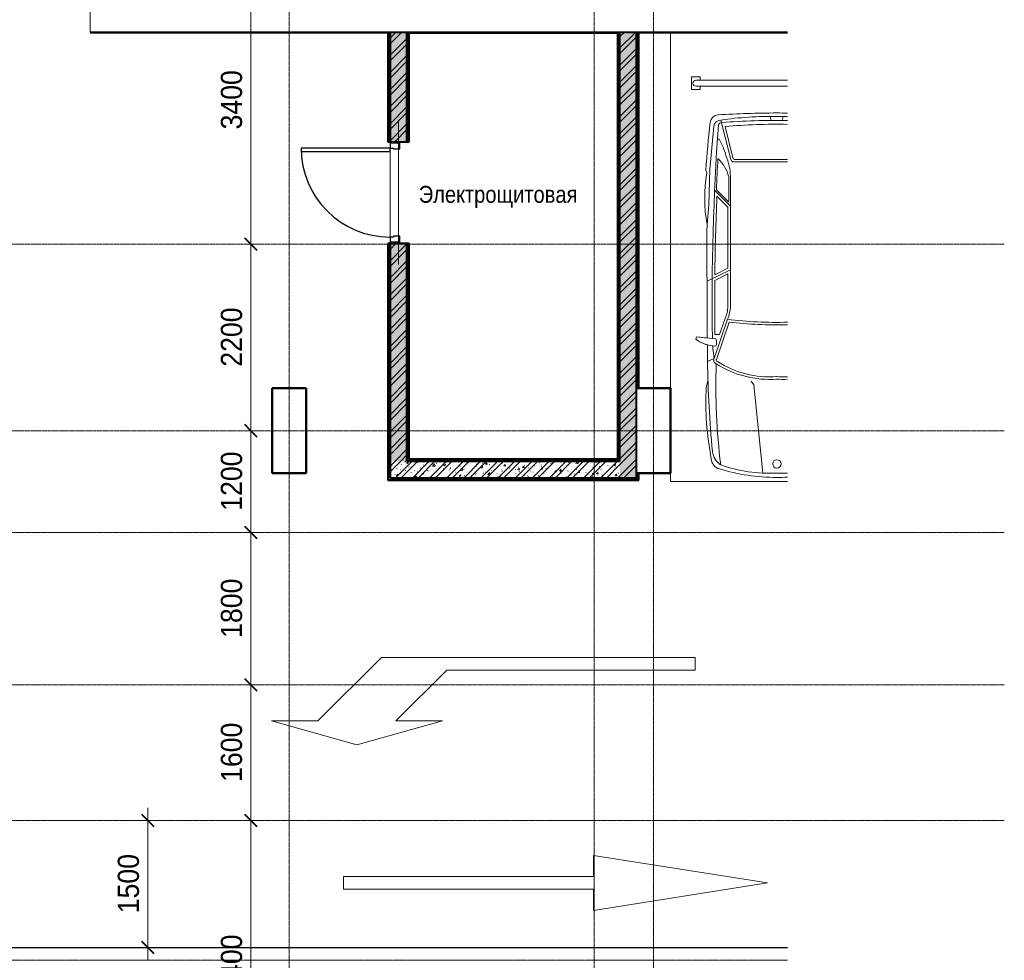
# Model space of a CAD drawing. Header units: millimetres. Extents: x 5617 to 106392, y -10603 to 59260.
# Tile 43 of 44: x 93896 to 105517, y 34850 to 45950. Entities that reach past the tile are written whole.
import ezdxf

# ---------------------------------------------------------------- set-up
doc = ezdxf.new("R2010")
doc.units = ezdxf.units.MM
for name, pattern in [('ADSK_Линия сетки', [25, 20, -2.5, 0, -2.5]), ('Линия сетки', [25, 20, -2.5, 0, -2.5]), ('Осевая', [14, 10, -2, 0, -2])]:
    doc.linetypes.add(name, pattern=pattern)
for name, color, linetype, lineweight in [('Двери', 7, 'Continuous', 18), ('Кабельные лотки', 7, 'Continuous', 18), ('Каркас несущий', 7, 'Continuous', 18), ('Каркас_Импост', 7, 'Continuous', 30), ('Марки помещений', 7, 'Continuous', 20), ('Монтажный зазор', 7, 'Continuous', 30), ('Осевая линия', 7, 'Осевая', 18), ('Оси', 7, 'Continuous', 9), ('Панель', 7, 'Continuous', 30), ('Парковка', 7, 'Continuous', 18), ('Перекрытия', 7, 'Continuous', 18), ('Размеры', 7, 'Continuous', 9), ('Размеры-100', 7, 'Continuous', 9), ('Стены разрез', 7, 'Continuous', 40), ('Стены штриховка', 7, 'Continuous', 40), ('Элементы узлов', 7, 'Continuous', 18)]:
    doc.layers.add(name, color=color, linetype=linetype, lineweight=lineweight)
doc.styles.add('Arial', font='arial.ttf', dxfattribs={"width": 0.9, "height": 250})
doc.styles.add('Arial_3', font='arial.ttf', dxfattribs={"width": 0.85, "height": 200})
doc.dimstyles.new('Основной_2_5_мм', dxfattribs={"dimscale": 304.8, "dimtxt": 255.06485, "dimasz": 0.463911, "dimexe": 0.492126, "dimexo": 0.492126, "dimgap": 0.098425, "dimtad": 1, "dimdec": 0, "dimdsep": 46, "dimtxsty": 'Arial', "dimblk1": 'OBLIQUE', "dimblk2": 'OBLIQUE', "dimsah": 1, "dimcen": 0.09, "dimdle": 0.492126, "dimazin": 2, "dimtfac": 1, "dimtdec": 4, "dimtix": 1, "dimtmove": 0, "dimatfit": 3, "dimfxl": 1, "dimtvp": 1, "dimtolj": 1, "dimtzin": 0, "dimlwd": 20, "dimlwe": 20, "dimarcsym": 2})
pattern_1 = [(50, (0, 0), (218.62117, -19.1268), [22.86, -251.46]), (355, (0, 0), (-42.2919, 229.2684), [18.288, -201.168]), (100.451, (18.22, -1.6), (176.33107, 210.13963), [19.428, -213.708]), (46.184, (0, 60.96), (325.29495, -50.45164), [34.29, -377.19]), (96.636, (27.1, 56.76), (284.883, 296.9127), [29.142, -320.562]), (351.184, (0, 60.96), (284.8858, 296.9107), [27.432, -301.752]), (21, (30.48, 45.72), (181.93753, -122.71832), [22.86, -251.46]), (326, (30.48, 45.72), (74.16223, 221.0262), [18.288, -201.168]), (71.451, (45.64, 35.5), (256.10035, 98.30526), [19.428, -213.708]), (37.5, (0, 0), (3.70639, 101.465895), [3.353, -195.377, 3.353, -200.863, -201.93]), (37.5, (0, 0), (3.70639, 101.465895), [-402.946, 3.353, -198.577]), (7.5, (0, 0), (80.18358, 120.21653), [3.353, -113.081, 3.353, -190.805, -76.962]), (7.5, (0, 0), (80.18358, 120.21653), [-310.591, 3.353, -73.609]), (327.5, (-67.97, 0), (162.708646, -6.87497), [3.353, -72.847, 3.353, -234.391, -315.468]), (327.5, (-67.97, 0), (162.708646, -6.87497), [-313.944, 3.353, -312.115]), (317.5, (-98.45, 0), (177.75468, 30.51183), [3.353, -95.707, 3.353, -154.534, -224.028]), (317.5, (-98.45, 0), (177.75468, 30.51183), [-256.946, 3.353, -220.675])]
pattern_2 = [(45, (0, 0), (-101.02788, 101.02788), []), (45, (67.35, 0), (-101.02788, 101.02788), [])]
pattern_3 = [(0, (0, 0), (406.4, 101.6), [33.528, -271.272, 33.528, -271.272, -1625.6]), (0, (0, 0), (406.4, 101.6), [-609.6, 33.528, -576.072, 33.528, -271.272, -711.2]), (0, (0, 0), (406.4, 101.6), [-1524, 33.528, -169.672, 33.528, -474.472]), (120, (152.4, 50.8), (-291.18818, 301.15272), [33.528, -271.272, 33.528, -271.272, -1625.6]), (120, (152.4, 50.8), (-291.18818, 301.15272), [-609.6, 33.528, -576.072, 33.528, -271.272, -711.2]), (120, (152.4, 50.8), (-291.18818, 301.15272), [-1524, 33.528, -169.672, 33.528, -474.472]), (240, (203.2, 254), (-115.21182, -402.75272), [33.528, -271.272, 33.528, -271.272, -1625.6]), (240, (203.2, 254), (-115.21182, -402.75272), [-609.6, 33.528, -576.072, 33.528, -271.272, -711.2]), (240, (203.2, 254), (-115.21182, -402.75272), [-1524, 33.528, -169.672, 33.528, -474.472])]

# ---------------------------------------------------------------- blocks, each defined once
blk = doc.blocks.new('101_Дверь_Однопольная - _ПЧ_Мет_1000х2000_ВРУ_ГРЩ_EIS60_Л-4436475-МКСС_LB02_-11_400__Кабельные конструкции_Лотки_3')
at = {"layer": 'Каркас_Импост', "color": 254, "true_color": 0xcccccc}
for p, q in [((-525, 100), (-585, 100)), ((-585, 100), (-585, -15)), ((-525, 60), (-525, 100)), ((-515, 60), (-525, 60)), ((-515, -15), (-515, 60)), ((525, 60), (515, 60)), ((515, 60), (515, -15)), ((585, 100), (525, 100)), ((525, 100), (525, 60)), ((585, -15), (585, 100)), ((-585, -15), (-515, -15)), ((515, -15), (585, -15))]:
    blk.add_line(p, q, dxfattribs=at)
at = {"layer": 'Монтажный зазор', "color": 254, "true_color": 0xcccccc}
for p, q in [((-585, 100), (-600, 100)), ((-600, 100), (-600, -15)), ((-585, -15), (-585, 100)), ((600, 100), (585, 100)), ((585, 100), (585, -15)), ((600, -15), (600, 100)), ((-600, -15), (-585, -15)), ((585, -15), (600, -15))]:
    blk.add_line(p, q, dxfattribs=at)
at = {"layer": 'Панель', "color": 254, "true_color": 0xcccccc}
for p, q in [((525, 1150), (485, 1150)), ((485, 1150), (485, 100)), ((525, 100), (525, 1150)), ((485, 100), (525, 100))]:
    blk.add_line(p, q, dxfattribs=at)
blk.add_arc((525, 100), 1050, 90, 180, dxfattribs=at)
blk = doc.blocks.new('ПР - _ПЧ_1200_200_Оп250-250_Шаг300_Арм16_Арм10-3232359-МКСС_LB02_-11_400__Кабельные конструкции_Лотки_3')
at = {"layer": 'Каркас несущий', "color": 254, "true_color": 0xffcccc}
for p, q in [((-850, 0), (850, 0)), ((-850, 0), (-600, 0)), ((-515, 0), (515, 0)), ((600, 0), (850, 0))]:
    blk.add_line(p, q, dxfattribs=at)
blk = doc.blocks.new('199_Парковочные места 3 класса и МГН - Средний класс-5604842-МКСС_LB02_-11_400__Кабельные конструкции_Лотки_3')
at = {"layer": 'Парковка', "color": 254, "true_color": 0xcccccc}
for p, q in [((1382, 5300), (0, 5300)), ((0, 5300), (0, 0)), ((250, 4775), (350, 4775)), ((250, 4625), (250, 4775)), ((350, 4735), (350, 4775)), ((300, 4735), (1382, 4735)), ((300, 4665), (1382, 4665)), ((350, 4625), (350, 4665)), ((250, 4625), (350, 4625)), ((0, 0), (1382, 0))]:
    blk.add_line(p, q, dxfattribs=at)
blk.add_arc((300, 4700), 35, 90, 270, dxfattribs=at)
at = {"layer": 'Элементы узлов', "color": 254, "true_color": 0xcccccc}
for p, q in [((1188, 4261), (1177, 4307)), ((1320, 4261), (1331, 4307)), ((512, 4192), (463, 3682)), ((708, 3817), (596, 4265)), ((738, 3820), (646, 4189)), ((574, 4042), (555, 4042)), ((1254, 3801), (754, 3801)), ((1254, 3771), (754, 3771)), ((1254, 3801), (1382, 3801)), ((1254, 3771), (1382, 3771)), ((419, 3676), (428, 3642)), ((428, 3642), (419, 3676)), ((463, 3682), (453, 3260)), ((688, 3297), (688, 3598)), ((708, 2069), (708, 3598)), ((708, 3249), (522, 3435)), ((688, 3297), (542, 3443)), ((453, 3260), (432, 3033)), ((678, 3237), (549, 3366)), ((678, 2516), (678, 3237)), ((708, 2497), (432, 2363)), ((678, 2449), (523, 2374)), ((678, 2516), (524, 2441)), ((678, 2069), (678, 2449)), ((515, 1453), (673, 1914)), ((543, 1440), (693, 1881)), ((580, 1736), (645, 1925)), ((298, 1678), (308, 1707)), ((298, 1678), (308, 1707)), ((308, 1707), (536, 1683)), ((308, 1707), (435, 1693)), ((580, 1736), (525, 1736)), ((436, 1612), (438, 1418)), ((438, 1418), (436, 1612)), ((515, 1453), (497, 1605)), ((515, 1453), (438, 1418)), ((422, 1114), (442, 1185)), ((422, 1114), (442, 1185)), ((953, 1186), (984, 1142)), ((984, 1142), (1090, 99))]:
    blk.add_line(p, q, dxfattribs=at)
blk.add_circle((1256, 208), 49.6, dxfattribs=at)
for centre, radius, start, end in [((571, 4224), 103, 93.6407, 173.1165), ((571, 4224), 103, 93.6407, 173.1165), ((1250, -6442), 10791, 89.9787, 93.6407), ((1250, -6442), 10791, 89.9787, 93.6407), ((1185, 180), 4128, 89.0501, 98.2092), ((1258, -6442), 10791, 89.3421, 90.0213), ((1258, -6442), 10791, 89.3421, 90.0213), ((1322, 180), 4128, 89.1744, 90.9499), ((9206, 3182), 8801, 173.1165, 176.7833), ((9206, 3182), 8801, 173.1165, 176.7833), ((30000, 2118), 29508, 175.9457, 180.8366), ((593, 4184), 81.1, 87.5771, 174.3071), ((600, 4202), 33.8, 82.905, 175.9457), ((1254, -3792), 8054, 89.0899, 94.6281), ((1254, -2689), 6905, 88.9384, 95.0511), ((-103, 3648), 783, 14.4186, 30.1446), ((104, 3598), 603, 359.9999, 24.0001), ((30000, 2118), 29488, 176.7104, 177.4243), ((270, 3492), 431, 14.2603, 47.5583), ((754, 3817), 46.1, 180, 270), ((754, 3817), 16.1, 170.2127, 270), ((2198, 3346), 1794, 170.5335, 190.0508), ((2198, 3346), 1794, 170.5335, 190.0508), ((30000, 2118), 29478, 177.5739, 179.3716), ((122295, 2694), 121864, 179.84038, 180.47042), ((122295, 2694), 121864, 179.84038, 180.47042), ((30000, 2118), 29478, 179.5021, 180.7418), ((308, 2078), 370, 335.614, 358.6829), ((308, 2078), 400, 335.8269, 358.7333), ((1254, 6445), 4567, 262.6911, 271.6055), ((1254, 6445), 4597, 262.9967, 271.5949), ((546, 2020), 422, 234.0334, 268.6551), ((546, 2020), 422, 234.0334, 254.9198), ((444, 1640), 101, 335.1844, 24.8156), ((12318, 1543), 11881, 180.5997, 185.7413), ((12318, 1543), 11881, 180.5997, 181.7231), ((555, 1432), 44.9, 152.0765, 249.8627), ((555, 1432), 14.9, 145.3433, 249.8627), ((1172, 2380), 1145, 237.4377, 274.0864), ((8358, 1141), 7822, 178.1805, 186.9391), ((1172, 2380), 1175, 237.4377, 273.9819), ((1335, 2380), 1145, 265.9136, 272.3157), ((1335, 2380), 1175, 266.0181, 272.2562), ((3991, 937), 3573, 177.157, 190.805), ((3991, 937), 3573, 177.157, 190.805), ((710, 376), 215, 185.7413, 236.8444), ((617, 279), 137, 184.9335, 253.1284), ((617, 279), 137, 184.9335, 253.1284), ((1254, 2377), 2329, 253.1284, 269.9999), ((1254, 2377), 2329, 253.1284, 269.9999), ((1178, 1869), 1772, 250.7131, 272.4464), ((1329, 1869), 1772, 267.5536, 271.6903), ((1254, 2377), 2329, 270.0001, 273.1486), ((1254, 2377), 2329, 270.0001, 273.1486)]:
    blk.add_arc(centre, radius, start, end, dxfattribs=at)
blk = doc.blocks.new('199_Паркинг_Дорожная разметка - Стрелка_Прямое_Движение-4798525-МКСС_LB02_-11_400__Кабельные конструкции_Лотки_3')
at = {"layer": 'Парковка', "color": 254, "true_color": 0xcccccc}
for p, q in [((0, 2504), (-324, 450)), ((324, 450), (0, 2504)), ((-324, 450), (-75, 450)), ((-75, 450), (-75, -2500)), ((75, -2500), (75, 450)), ((75, 450), (324, 450)), ((-75, -2500), (75, -2500))]:
    blk.add_line(p, q, dxfattribs=at)
blk = doc.blocks.new('199_Паркинг_Дорожная разметка - Стрелка_Поворот-5482904-МКСС_LB02_-11_400__Кабельные конструкции_Лотки_3')
at = {"layer": 'Парковка', "color": 254, "true_color": 0xcccccc}
for p, q in [((-535, 2500), (-385, 2500)), ((-535, -1200), (-535, 2500)), ((-385, 2500), (-385, -430)), ((-385, -430), (215, -1030)), ((215, -480), (495, -1490)), ((215, -1030), (215, -480)), ((215, -1950), (-535, -1200)), ((495, -1490), (215, -2500)), ((215, -2500), (215, -1950))]:
    blk.add_line(p, q, dxfattribs=at)
blk = doc.blocks.new('135_SLK_GD_AR_rvt-1-МКСС_LB02_-11_400__Кабельные конструкции_Лотки_3')
at = {"layer": 'Стены разрез', "lineweight": 9, "true_color": 0xcccccc}
h = blk.add_hatch(dxfattribs=at)
h.set_pattern_fill('FP_4', color=254, style=0, pattern_type=2)
h.set_pattern_definition(pattern_3)
h.paths.add_polyline_path([(83940, 40540), (83940, 43310), (83920, 43310), (83920, 40540)])
h.paths.add_polyline_path([(83920, 44510), (83940, 44510), (83940, 45800), (83920, 45800), (83920, 44725)])
h = blk.add_hatch(dxfattribs=at)
h.set_pattern_fill('FP_1', color=254, style=0, pattern_type=2)
h.set_pattern_definition(pattern_1)
h.paths.add_polyline_path([(83940, 40740), (84140, 40740), (84140, 43310), (83940, 43310)])
h.paths.add_polyline_path([(84140, 44510), (84140, 45800), (83940, 45800), (83940, 44510), (84055, 44510)])
h = blk.add_hatch(dxfattribs=at)
h.set_pattern_fill('FP_2', color=254, style=0, pattern_type=2)
h.set_pattern_definition(pattern_2)
h.paths.add_polyline_path([(83940, 40740), (84140, 40740), (84140, 43310), (83940, 43310)])
h.paths.add_polyline_path([(84140, 44510), (84140, 45800), (83940, 45800), (83940, 44510), (84055, 44510)])
h = blk.add_hatch(dxfattribs=at)
h.set_pattern_fill('FP_4', color=254, style=0, pattern_type=2)
h.set_pattern_definition(pattern_3)
h.paths.add_polyline_path([(84160, 40740), (84160, 43310), (84140, 43310), (84140, 40740), (84147, 40740)])
h.paths.add_polyline_path([(84160, 44510), (84160, 45800), (84140, 45800), (84140, 44510), (84147, 44510)])
h = blk.add_hatch(dxfattribs=at)
h.set_pattern_fill('FP_4', color=254, style=0, pattern_type=2)
h.set_pattern_definition(pattern_3)
h.paths.add_polyline_path([(86630, 40760), (86650, 40760), (86650, 45800), (86630, 45800), (86630, 40765)])
h = blk.add_hatch(dxfattribs=at)
h.set_pattern_fill('FP_1', color=254, style=0, pattern_type=2)
h.set_pattern_definition(pattern_1)
h.paths.add_polyline_path([(86650, 40540), (86850, 40540), (86850, 45800), (86650, 45800), (86650, 40733)])
h = blk.add_hatch(dxfattribs=at)
h.set_pattern_fill('FP_2', color=254, style=0, pattern_type=2)
h.set_pattern_definition(pattern_2)
h.paths.add_polyline_path([(86650, 40540), (86850, 40540), (86850, 45800), (86650, 45800), (86650, 40733)])
h = blk.add_hatch(dxfattribs=at)
h.set_pattern_fill('FP_4', color=254, style=0, pattern_type=2)
h.set_pattern_definition(pattern_3)
h.paths.add_polyline_path([(86870, 41600), (86870, 45800), (86850, 45800), (86850, 41600)])
h = blk.add_hatch(dxfattribs=at)
h.set_pattern_fill('FP_1', color=254, style=0, pattern_type=2)
h.set_pattern_definition(pattern_1)
h.paths.add_polyline_path([(86650, 40540), (86650, 40740), (83940, 40740), (83940, 40540), (84147, 40540)])
h = blk.add_hatch(dxfattribs=at)
h.set_pattern_fill('FP_2', color=254, style=0, pattern_type=2)
h.set_pattern_definition(pattern_2)
h.paths.add_polyline_path([(86650, 40540), (86650, 40740), (83940, 40740), (83940, 40540), (84147, 40540)])
h = blk.add_hatch(dxfattribs=at)
h.set_pattern_fill('FP_4', color=254, style=0, pattern_type=2)
h.set_pattern_definition(pattern_3)
h.paths.add_polyline_path([(86650, 40740), (86650, 40760), (84160, 40760), (84160, 40740), (86389, 40740)])
h = blk.add_hatch(dxfattribs=at)
h.set_pattern_fill('FP_4', color=254, style=0, pattern_type=2)
h.set_pattern_definition(pattern_3)
h.paths.add_polyline_path([(86850, 40520), (86850, 40540), (83920, 40540), (83920, 40520), (84147, 40520)])
at = {"layer": 'Перекрытия', "color": 254, "true_color": 0xcccccc}
for p, q in [((80400, 45800), (80400, 46100)), ((83915, 45800), (80400, 45800)), ((88632, 45800), (86875, 45800)), ((83940, 43385), (83940, 44395)), ((83940, 44395), (83940, 43385)), ((82550, 40600), (82550, 41600)), ((82550, 41600), (82950, 41600)), ((82950, 41600), (82950, 40600)), ((86875, 41600), (87250, 41600)), ((87250, 41600), (87250, 40600)), ((82950, 40600), (82550, 40600)), ((87250, 40600), (86875, 40600))]:
    blk.add_line(p, q, dxfattribs=at)
at = {"layer": 'Стены разрез', "color": 254, "true_color": 0xcccccc}
for p, q in [((83915, 45800), (80400, 45800)), ((80400, 45800), (80400, 45798)), ((80400, 45798), (83915, 45798)), ((83940, 45800), (83915, 45800)), ((83915, 45800), (83915, 44510)), ((83915, 45798), (83915, 45800)), ((84140, 45800), (83940, 45800)), ((84140, 45795), (84140, 45800)), ((84160, 45800), (84140, 45800)), ((86630, 45800), (84160, 45800)), ((84165, 45795), (86625, 45795)), ((84165, 44510), (84165, 45795)), ((86625, 45795), (86625, 40765)), ((86650, 45800), (86630, 45800)), ((86650, 45800), (86650, 45795)), ((86850, 45800), (86650, 45800)), ((86850, 40540), (86850, 45800)), ((86850, 45800), (86850, 41600)), ((86875, 45800), (86850, 45800)), ((88632, 45800), (86875, 45800)), ((86875, 45800), (86875, 45798)), ((86875, 41600), (86875, 45800)), ((86875, 45798), (88632, 45798)), ((83915, 44510), (83940, 44510)), ((84055, 44510), (84140, 44510)), ((84140, 44510), (84165, 44510)), ((83940, 43310), (83915, 43310)), ((83915, 43310), (83915, 40540)), ((84140, 43310), (84055, 43310)), ((84165, 43310), (84140, 43310)), ((84165, 40765), (84165, 43310)), ((82550, 41602), (82548, 41602)), ((82548, 41602), (82548, 40598)), ((82952, 41602), (82550, 41602)), ((82550, 40600), (82550, 41600)), ((82550, 41600), (82950, 41600)), ((82950, 41600), (82950, 40600)), ((82952, 41600), (82952, 41602)), ((82952, 40598), (82952, 41600)), ((86850, 41600), (86875, 41600)), ((87252, 41602), (86875, 41602)), ((86875, 41602), (86875, 41600)), ((86875, 41600), (87250, 41600)), ((87250, 41600), (87250, 40600)), ((87252, 41600), (87252, 41602)), ((87252, 40598), (87252, 41600)), ((83940, 40740), (83940, 40540)), ((83940, 40540), (83940, 40740)), ((84165, 40740), (84140, 40740)), ((84140, 40740), (84160, 40740)), ((86625, 40765), (84165, 40765)), ((86650, 40765), (86650, 40740)), ((86650, 40760), (86650, 40765)), ((86650, 40740), (86650, 40760)), ((82548, 40598), (82550, 40598)), ((82950, 40600), (82550, 40600)), ((82550, 40598), (82950, 40598)), ((82950, 40598), (82952, 40598)), ((86850, 40600), (86850, 40540)), ((86875, 40600), (86850, 40600)), ((86875, 40515), (86875, 40600)), ((87250, 40600), (86875, 40600)), ((86875, 40600), (86875, 40598)), ((86875, 40598), (87250, 40598)), ((87250, 40598), (87252, 40598)), ((83915, 40540), (83915, 40520)), ((83915, 40520), (83915, 40515)), ((83915, 40515), (86850, 40515)), ((83940, 40540), (86650, 40540)), ((86850, 40540), (83940, 40540)), ((86650, 40540), (86850, 40540)), ((86850, 40515), (86870, 40515)), ((86870, 40515), (86875, 40515))]:
    blk.add_line(p, q, dxfattribs=at)
at = {"layer": 'Стены штриховка', "color": 254, "true_color": 0xcccccc}
for p, q in [((83920, 45800), (83920, 44510)), ((83940, 45800), (83940, 44510)), ((83940, 44510), (83940, 45800)), ((84140, 45800), (84140, 45795)), ((84140, 44510), (84140, 45795)), ((84140, 45795), (84140, 44510)), ((84160, 45795), (84160, 45800)), ((84160, 44510), (84160, 45795)), ((86630, 45800), (86630, 45795)), ((86630, 45795), (86630, 40765)), ((86650, 45795), (86650, 45800)), ((86650, 45795), (86650, 40765)), ((86650, 40765), (86650, 45795)), ((86870, 41600), (86870, 45800)), ((83920, 43310), (83920, 40540)), ((83940, 43310), (83940, 40740)), ((83940, 40740), (83940, 43310)), ((84140, 40740), (84140, 43310)), ((84140, 43310), (84140, 40740)), ((84160, 40760), (84160, 43310)), ((84165, 40760), (84160, 40760)), ((84160, 40740), (84165, 40740)), ((86630, 40760), (84165, 40760)), ((86650, 40740), (84165, 40740)), ((84165, 40740), (86650, 40740)), ((86630, 40765), (86630, 40760)), ((86650, 40760), (86650, 40765)), ((86870, 40520), (86870, 40600)), ((83920, 40520), (83920, 40540)), ((83920, 40520), (86850, 40520)), ((86870, 40520), (86850, 40520))]:
    blk.add_line(p, q, dxfattribs=at)
at = {"layer": 'Двери', "color": 254, "lineweight": 18, "true_color": 0xcccccc, "rotation": 90}
blk.add_blockref('101_Дверь_Однопольная - _ПЧ_Мет_1000х2000_ВРУ_ГРЩ_EIS60_Л-4436475-МКСС_LB02_-11_400__Кабельные конструкции_Лотки_3', (84040, 43910), dxfattribs=at)
at = {"layer": 'Каркас несущий', "color": 254, "lineweight": 18, "true_color": 0xcccccc, "rotation": 90}
blk.add_blockref('ПР - _ПЧ_1200_200_Оп250-250_Шаг300_Арм16_Арм10-3232359-МКСС_LB02_-11_400__Кабельные конструкции_Лотки_3', (84040, 43910), dxfattribs=at)
at = {"layer": 'Парковка', "color": 254, "lineweight": 18, "true_color": 0xcccccc}
blk.add_blockref('199_Парковочные места 3 класса и МГН - Средний класс-5604842-МКСС_LB02_-11_400__Кабельные конструкции_Лотки_3', (87250, 40500), dxfattribs=at)
for name, p, rotation in [('199_Паркинг_Дорожная разметка - Стрелка_Поворот-5482904-МКСС_LB02_-11_400__Кабельные конструкции_Лотки_3', (85040, 37889), 269.9999999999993), ('199_Паркинг_Дорожная разметка - Стрелка_Прямое_Движение-4798525-МКСС_LB02_-11_400__Кабельные конструкции_Лотки_3', (85890, 35763), 269.9999999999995)]:
    blk.add_blockref(name, p, dxfattribs=dict(at, rotation=rotation))
blk = doc.blocks.new('DIMBLOCK4-МКСС_LB02_-11_400__Кабельные конструкции_Лотки_3')
at = {"layer": 'Размеры-100', "lineweight": 20, "transparency": 16777216}
for p, q in [((95407, 34850), (95407, 36650)), ((95407, 36500), (95257, 36500)), ((95407, 36500), (95457, 36500)), ((95407, 35000), (95257, 35000)), ((95407, 35000), (95457, 35000))]:
    blk.add_line(p, q, dxfattribs=at)
at = {"layer": 'Размеры-100', "lineweight": 40, "transparency": 16777216}
for p, q in [((95407, 36500), (95336, 36571)), ((95407, 36500), (95478, 36429)), ((95407, 35000), (95336, 35071)), ((95407, 35000), (95478, 34930))]:
    blk.add_line(p, q, dxfattribs=at)
at = {"layer": 'Размеры-100', "color": 0, "lineweight": 20, "transparency": 16777216, "insert": (95053, 35405), "char_height": 250, "width": 828.76, "attachment_point": 1, "rotation": 90, "line_spacing_factor": 0.941778, "style": 'Arial'}
blk.add_mtext('1500', dxfattribs=at)
blk = doc.blocks.new('_Oblique')
at = {"color": 0, "linetype": 'ByBlock', "lineweight": -2}
blk.add_line((-0.5, -0.5), (0.5, 0.5), dxfattribs=at)
blk = doc.blocks.new('DIMBLOCK97-МКСС_LB02_-11_400__Кабельные конструкции_Лотки_3')
at = {"layer": 'Размеры-100', "lineweight": 40, "transparency": 16777216}
for p, q in [((96625, 46700), (96554, 46771)), ((96625, 46700), (96695, 46629)), ((96625, 43300), (96554, 43371)), ((96625, 43300), (96695, 43229))]:
    blk.add_line(p, q, dxfattribs=at)
at = {"layer": 'Размеры-100', "lineweight": 20, "transparency": 16777216}
for p, q in [((96625, 46700), (96575, 46700)), ((96625, 46700), (96625, 43300)), ((96625, 46700), (96775, 46700)), ((96625, 43300), (96575, 43300)), ((96625, 43300), (96775, 43300))]:
    blk.add_line(p, q, dxfattribs=at)
at = {"layer": 'Размеры-100', "color": 0, "lineweight": 20, "transparency": 16777216, "insert": (96270, 44655), "char_height": 250, "width": 828.76, "attachment_point": 1, "rotation": 90, "line_spacing_factor": 0.941778, "style": 'Arial'}
blk.add_mtext('3400', dxfattribs=at)
blk = doc.blocks.new('DIMBLOCK98-МКСС_LB02_-11_400__Кабельные конструкции_Лотки_3')
at = {"layer": 'Размеры-100', "lineweight": 40, "transparency": 16777216}
for p, q in [((96625, 43300), (96554, 43371)), ((96625, 43300), (96695, 43229)), ((96625, 41100), (96554, 41171)), ((96625, 41100), (96695, 41029))]:
    blk.add_line(p, q, dxfattribs=at)
at = {"layer": 'Размеры-100', "lineweight": 20, "transparency": 16777216}
for p, q in [((96625, 43300), (96575, 43300)), ((96625, 43300), (96625, 41100)), ((96625, 43300), (96775, 43300)), ((96625, 41100), (96575, 41100)), ((96625, 41100), (96775, 41100))]:
    blk.add_line(p, q, dxfattribs=at)
at = {"layer": 'Размеры-100', "color": 0, "lineweight": 20, "transparency": 16777216, "insert": (96270, 41855), "char_height": 250, "width": 828.76, "attachment_point": 1, "rotation": 90, "line_spacing_factor": 0.941778, "style": 'Arial'}
blk.add_mtext('2200', dxfattribs=at)
blk = doc.blocks.new('DIMBLOCK99-МКСС_LB02_-11_400__Кабельные конструкции_Лотки_3')
at = {"layer": 'Размеры-100', "lineweight": 40, "transparency": 16777216}
for p, q in [((96625, 41100), (96554, 41171)), ((96625, 41100), (96695, 41029)), ((96625, 39900), (96554, 39971)), ((96625, 39900), (96695, 39829))]:
    blk.add_line(p, q, dxfattribs=at)
at = {"layer": 'Размеры-100', "lineweight": 20, "transparency": 16777216}
for p, q in [((96625, 41100), (96575, 41100)), ((96625, 41100), (96625, 39900)), ((96625, 41100), (96775, 41100)), ((96625, 39900), (96575, 39900)), ((96625, 39900), (96775, 39900))]:
    blk.add_line(p, q, dxfattribs=at)
at = {"layer": 'Размеры-100', "color": 0, "lineweight": 20, "transparency": 16777216, "insert": (96270, 40155), "char_height": 250, "width": 828.76, "attachment_point": 1, "rotation": 90, "line_spacing_factor": 0.941778, "style": 'Arial'}
blk.add_mtext('1200', dxfattribs=at)
blk = doc.blocks.new('DIMBLOCK100-МКСС_LB02_-11_400__Кабельные конструкции_Лотки_3')
at = {"layer": 'Размеры-100', "lineweight": 40, "transparency": 16777216}
for p, q in [((96625, 39900), (96554, 39971)), ((96625, 39900), (96695, 39829)), ((96625, 38100), (96554, 38171)), ((96625, 38100), (96695, 38029))]:
    blk.add_line(p, q, dxfattribs=at)
at = {"layer": 'Размеры-100', "lineweight": 20, "transparency": 16777216}
for p, q in [((96625, 39900), (96575, 39900)), ((96625, 39900), (96625, 38100)), ((96625, 39900), (96775, 39900)), ((96625, 38100), (96575, 38100)), ((96625, 38100), (96775, 38100))]:
    blk.add_line(p, q, dxfattribs=at)
at = {"layer": 'Размеры-100', "color": 0, "lineweight": 20, "transparency": 16777216, "insert": (96270, 38655), "char_height": 250, "width": 828.76, "attachment_point": 1, "rotation": 90, "line_spacing_factor": 0.941778, "style": 'Arial'}
blk.add_mtext('1800', dxfattribs=at)
blk = doc.blocks.new('DIMBLOCK101-МКСС_LB02_-11_400__Кабельные конструкции_Лотки_3')
at = {"layer": 'Размеры-100', "lineweight": 40, "transparency": 16777216}
for p, q in [((96625, 38100), (96554, 38171)), ((96625, 38100), (96695, 38029)), ((96625, 36500), (96554, 36571)), ((96625, 36500), (96695, 36429))]:
    blk.add_line(p, q, dxfattribs=at)
at = {"layer": 'Размеры-100', "lineweight": 20, "transparency": 16777216}
for p, q in [((96625, 38100), (96575, 38100)), ((96625, 38100), (96625, 36500)), ((96625, 38100), (96775, 38100)), ((96625, 36500), (96575, 36500)), ((96625, 36500), (96775, 36500))]:
    blk.add_line(p, q, dxfattribs=at)
at = {"layer": 'Размеры-100', "color": 0, "lineweight": 20, "transparency": 16777216, "insert": (96270, 36955), "char_height": 250, "width": 828.76, "attachment_point": 1, "rotation": 90, "line_spacing_factor": 0.941778, "style": 'Arial'}
blk.add_mtext('1600', dxfattribs=at)
blk = doc.blocks.new('DIMBLOCK102-МКСС_LB02_-11_400__Кабельные конструкции_Лотки_3')
at = {"layer": 'Размеры-100', "lineweight": 40, "transparency": 16777216}
for p, q in [((96625, 36500), (96554, 36571)), ((96625, 36500), (96695, 36429)), ((96625, 33100), (96554, 33171)), ((96625, 33100), (96695, 33029))]:
    blk.add_line(p, q, dxfattribs=at)
at = {"layer": 'Размеры-100', "lineweight": 20, "transparency": 16777216}
for p, q in [((96625, 36500), (96575, 36500)), ((96625, 36500), (96625, 33100)), ((96625, 36500), (96775, 36500)), ((96625, 33100), (96575, 33100)), ((96625, 33100), (96775, 33100))]:
    blk.add_line(p, q, dxfattribs=at)
at = {"layer": 'Размеры-100', "color": 0, "lineweight": 20, "transparency": 16777216, "insert": (96270, 34455), "char_height": 250, "width": 828.76, "attachment_point": 1, "rotation": 90, "line_spacing_factor": 0.941778, "style": 'Arial'}
blk.add_mtext('3400', dxfattribs=at)

msp = doc.modelspace()

# ---------------------------------------------------------------- linework, layer by layer
at = {"layer": 'Кабельные лотки', "color": 96, "true_color": 0x008000}
for p, q in [((91896.5, 35000.3), (102958.2, 35000.3)), ((91896.5, 34997.8), (102958.2, 34997.8))]:
    msp.add_line(p, q, dxfattribs=at)
at = {"layer": 'Осевая линия'}
msp.add_line((91896.5, 34850.3), (102958.2, 34850.3), dxfattribs=at)
at = {"layer": 'Оси', "linetype": 'Линия сетки'}
for p, q in [((97076.5, -9728.2), (97076.5, 59259.8)), ((100676.5, -9728.2), (100676.5, 59259.8)), ((101376.5, -9728.2), (101376.5, 59259.8))]:
    msp.add_line(p, q, dxfattribs=at)
at = {"layer": 'Оси', "linetype": 'ADSK_Линия сетки'}
for p, q in [((105516.8, 43300), (28647.1, 43300)), ((105516.8, 41100), (28647.1, 41100)), ((105516.8, 39900), (28647.1, 39900)), ((105516.8, 38100), (28647.1, 38100)), ((105516.8, 36500), (28647.1, 36500))]:
    msp.add_line(p, q, dxfattribs=at)

# ---------------------------------------------------------------- block references
at = {"lineweight": 5}
msp.add_blockref('135_SLK_GD_AR_rvt-1-МКСС_LB02_-11_400__Кабельные конструкции_Лотки_3', (14326.5, 0), dxfattribs=at)

# ---------------------------------------------------------------- texts
at = {"layer": 'Марки помещений', "lineweight": 9, "insert": (98605.4, 43988.9), "char_height": 200, "width": 2316.877, "attachment_point": 1, "style": 'Arial_3'}
msp.add_mtext('Электрощитовая', dxfattribs=at)

# ---------------------------------------------------------------- dimensions: what is measured, and where the dimension line sits
at = {"layer": 'Размеры', "lineweight": 20}
for base, p1, p2, override, picture, middle in [((96624.5, 43300), (96724.5, 46700), (96724.5, 43300), {"dimpost": '<>', "dimfxl": 3400}, 'DIMBLOCK97-МКСС_LB02_-11_400__Кабельные конструкции_Лотки_3', (96466.8, 45000)), ((96624.5, 41100), (96724.5, 43300), (96724.5, 41100), {"dimpost": '<>', "dimfxl": 2200}, 'DIMBLOCK98-МКСС_LB02_-11_400__Кабельные конструкции_Лотки_3', (96466.9, 42200)), ((96624.5, 39900), (96724.5, 41100), (96724.5, 39900), {"dimpost": '<>', "dimfxl": 1200}, 'DIMBLOCK99-МКСС_LB02_-11_400__Кабельные конструкции_Лотки_3', (96466.9, 40500)), ((96624.5, 38100), (96724.5, 39900), (96724.5, 38100), {"dimpost": '<>', "dimfxl": 1800}, 'DIMBLOCK100-МКСС_LB02_-11_400__Кабельные конструкции_Лотки_3', (96466.9, 39000)), ((96624.5, 36500), (96724.5, 38100), (96724.5, 36500), {"dimpost": '<>', "dimfxl": 1600}, 'DIMBLOCK101-МКСС_LB02_-11_400__Кабельные конструкции_Лотки_3', (96466.9, 37300)), ((95407.2, 36500), (95307.2, 35000.3), (95307.2, 36500), {"dimpost": '<>', "dimfxl": 1499.650705}, 'DIMBLOCK4-МКСС_LB02_-11_400__Кабельные конструкции_Лотки_3', (95249.5, 35750.2)), ((96624.5, 33100), (96724.5, 36500), (96724.5, 33100), {"dimpost": '<>', "dimfxl": 3400}, 'DIMBLOCK102-МКСС_LB02_-11_400__Кабельные конструкции_Лотки_3', (96466.8, 34800))]:
    dim = msp.add_linear_dim(base=base, p1=p1, p2=p2, angle=90, dimstyle='Основной_2_5_мм', override=override, dxfattribs=at)
    dim.commit()
    dim.dimension.update_dxf_attribs({"geometry": picture, "text_midpoint": middle})

doc.saveas('drawing.dxf')
